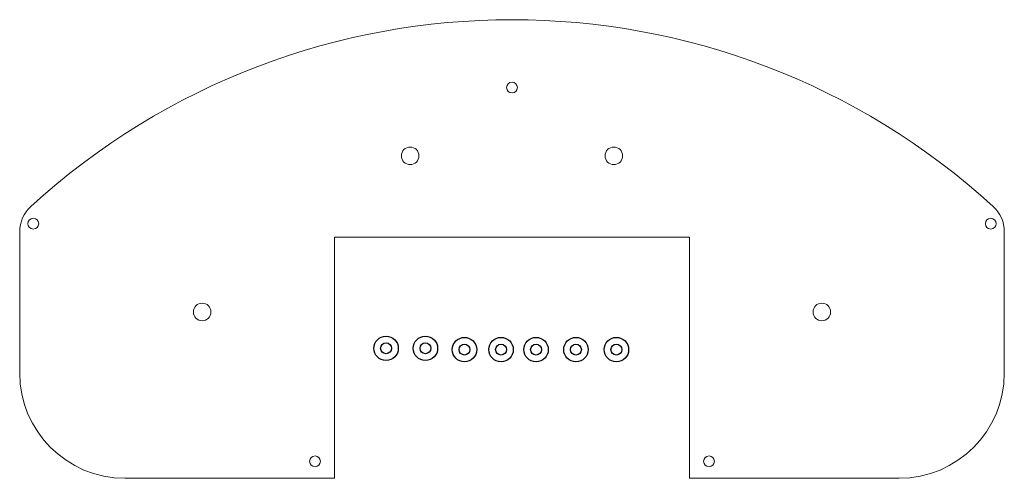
# Model space of a CAD drawing. Header units: millimetres. Extents: x 87 to 377, y 88 to 223.
import ezdxf

# ---------------------------------------------------------------- set-up
doc = ezdxf.new("R2010")
doc.units = ezdxf.units.MM

msp = doc.modelspace()

# ---------------------------------------------------------------- linework, layer by layer
at = {"color": 7, "linetype": 'Continuous', "lineweight": 15}
for p, q in [((86.63, 160.46), (86.63, 118.8)), ((376.63, 118.8), (376.63, 160.46)), ((179.38, 158.8), (283.88, 158.8)), ((179.38, 87.8), (179.38, 158.8)), ((283.88, 158.8), (283.88, 87.8)), ((117.63, 87.8), (179.38, 87.8)), ((283.88, 87.8), (345.63, 87.8))]:
    msp.add_line(p, q, dxfattribs=at)
for centre, radius in [((231.63, 202.89), 1.59), ((201.63, 182.8), 2.59), ((261.63, 182.8), 2.59), ((90.63, 162.8), 1.59), ((372.63, 162.8), 1.59), ((140.38, 136.8), 2.59), ((322.88, 136.8), 2.59), ((173.61, 92.8), 1.59), ((289.65, 92.8), 1.59)]:
    msp.add_circle(centre, radius, dxfattribs=at)
for centre, radius in [((194.54, 126.09), 3.6), ((194.54, 126.09), 1.6), ((206.13, 126.09), 3.6), ((206.13, 126.09), 1.6), ((217.63, 125.71), 3.6), ((228.4, 125.71), 3.6), ((238.71, 125.71), 3.6), ((250.46, 125.71), 3.6), ((262.38, 125.71), 3.6), ((217.63, 125.71), 1.6), ((228.4, 125.71), 1.6), ((238.71, 125.71), 1.6), ((250.46, 125.71), 1.6), ((262.38, 125.71), 1.6)]:
    msp.add_circle(centre, radius)
for centre, radius, start, end in [((231.63, 12.89), 210, 47.5458, 132.4542), ((96.63, 160.46), 10, 132.4542, 180), ((366.63, 160.46), 10, 0, 47.5458), ((117.63, 118.8), 31, 180, 270), ((345.63, 118.8), 31, 270, 0)]:
    msp.add_arc(centre, radius, start, end, dxfattribs=at)

doc.saveas('drawing.dxf')
